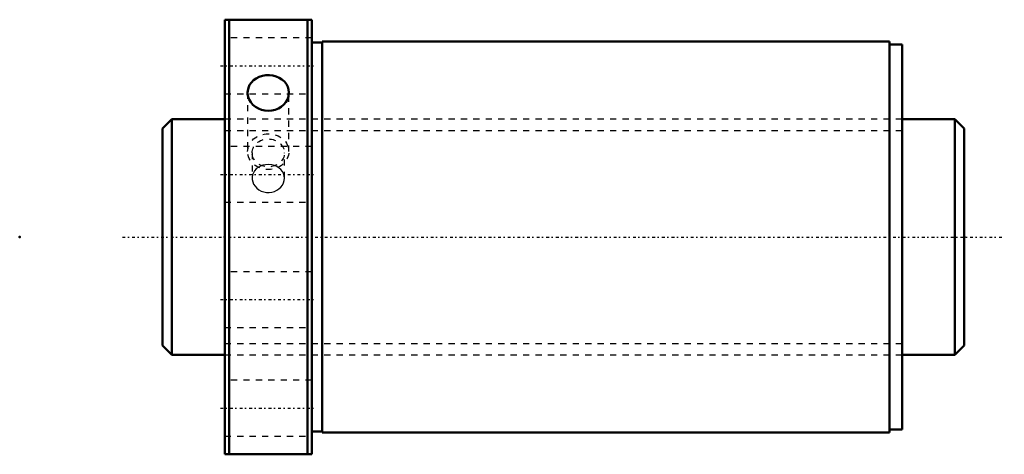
# Model space of a CAD drawing. Header units: millimetres. Extents: x -33 to 125, y -35 to 35.
import ezdxf

# ---------------------------------------------------------------- set-up
doc = ezdxf.new("R2010")
doc.units = ezdxf.units.MM
doc.linetypes.add('Center', pattern=[1.5, 0.45, -0.5, 0.05, -0.5])
doc.linetypes.add('Dashed', pattern=[2, 1, -1])
for name, color, linetype, lineweight in [('2d ConnectionPoints', 7, 'Continuous', 50), ('AM_0', 7, 'Continuous', 50), ('AM_5', 3, 'Continuous', 25), ('AM_7', 7, 'Center', 25), ('AM_9', 6, 'Dashed', 25)]:
    doc.layers.add(name, color=color, linetype=linetype, lineweight=lineweight)

# ---------------------------------------------------------------- blocks, each defined once
blk = doc.blocks.new('1_SDA_V_serieSDA3825V_4nut_0_in_SDA3825V_4G0_129LC0_0G000__0')
at = {"layer": 'AM_0'}
for p, q in [((0, 35), (0, -35)), ((14, 35), (0, 35)), ((0.7, 35), (0.7, -35)), ((13.3, 35), (13.3, -35)), ((14, 35), (14, -35)), ((15.7, 31.3), (14, 31.3)), ((15.7, 31.5), (15.7, -31.5)), ((107, 31.5), (15.7, 31.5)), ((107, 31.5), (107, -31.5)), ((109, 31), (107, 31)), ((109, 31), (109, -31)), ((14, -31.3), (15.7, -31.3)), ((15.7, -31.5), (107, -31.5)), ((107, -31), (109, -31)), ((0, -35), (14, -35))]:
    blk.add_line(p, q, dxfattribs=at)
for points in [[(10.32, 23.25), (10.28, 23.73), (10.14, 24.19), (9.91, 24.63), (9.6, 25.02), (9.21, 25.36), (8.77, 25.65), (8.27, 25.86), (7.73, 26), (7.18, 26.06), (6.62, 26.05), (6.07, 25.96), (5.55, 25.79), (5.07, 25.55), (4.64, 25.25), (4.28, 24.89), (4, 24.48), (3.8, 24.03), (3.7, 23.56), (3.68, 23.25)], [(3.68, 23.25), (3.68, 23.08), (3.76, 22.59), (3.94, 22.13), (4.19, 21.69), (4.53, 21.3), (4.94, 20.95), (5.41, 20.68), (5.92, 20.47), (6.46, 20.35), (7.02, 20.31), (7.58, 20.36), (8.12, 20.49), (8.63, 20.7), (9.09, 20.98), (9.49, 21.32), (9.83, 21.72), (10.08, 22.16), (10.25, 22.63), (10.32, 23.25)]]:
    blk.add_lwpolyline(points, dxfattribs=at)
at = {"layer": 'AM_7'}
for p, q in [((-0.7, 27.58), (14.7, 27.58)), ((-0.7, 10.09), (14.7, 10.09)), ((-0.7, -10.09), (14.7, -10.09)), ((-0.7, -27.58), (14.7, -27.58))]:
    blk.add_line(p, q, dxfattribs=at)
at = {"layer": 'AM_9'}
for p, q in [((14, 32.08), (0, 32.08)), ((0, 23.08), (14, 23.08)), ((3.68, 23.25), (3.68, 13.75)), ((10.32, 13.75), (10.32, 23.25)), ((109, 19), (0, 19)), ((14, 14.59), (0, 14.59)), ((4.4, 13.54), (4.4, 9.5)), ((9.6, 9.5), (9.6, 13.54)), ((0, 5.59), (14, 5.59)), ((14, -5.59), (0, -5.59)), ((0, -14.59), (14, -14.59)), ((0, -19), (109, -19)), ((14, -23.08), (0, -23.08)), ((0, -32.08), (14, -32.08))]:
    blk.add_line(p, q, dxfattribs=at)
for points in [[(5.96, 11.49), (5.75, 11.41), (5.38, 11.21), (5.07, 10.97), (4.8, 10.68), (4.6, 10.36), (4.47, 10), (4.4, 9.63), (4.4, 9.5)], [(7, 11.66), (6.57, 11.63), (6.14, 11.55), (5.96, 11.49)], [(8.02, 11.49), (8.02, 11.5), (7.59, 11.61), (7, 11.66)], [(9.6, 9.5), (9.57, 9.86), (9.46, 10.22), (9.29, 10.55), (9.05, 10.86), (8.75, 11.11), (8.4, 11.33), (8.02, 11.49)], [(4.4, 9.5), (4.42, 9.25), (4.5, 8.88), (4.65, 8.51), (4.87, 8.18), (5.15, 7.87), (5.48, 7.61), (5.86, 7.4), (6.27, 7.26), (6.7, 7.17), (7.13, 7.16), (7.57, 7.22), (7.98, 7.34), (8.37, 7.52), (8.72, 7.76), (9.02, 8.05), (9.27, 8.37), (9.45, 8.74), (9.56, 9.1), (9.6, 9.49), (9.6, 9.5)]]:
    blk.add_lwpolyline(points, dxfattribs=at)
for centre, major_axis in [((7, 13.75), (-3.32, 0)), ((7, 13.54), (-2.6, 0))]:
    blk.add_ellipse(centre, major_axis=major_axis, ratio=0.866025, dxfattribs=at)
blk = doc.blocks.new('2_000SDA3825V_40Shaft_0_in_SDA3825V_4G0_129LC0_0G000__0')
at = {"layer": 'AM_0'}
for p, q in [((-8.5, 19), (-10, 17.5)), ((-10, 17.5), (-10, -17.5)), ((0, 19), (-8.5, 19)), ((-8.5, 19), (-8.5, -19)), ((117.5, 19), (109, 19)), ((119, 17.5), (117.5, 19)), ((117.5, 19), (117.5, -19)), ((119, 17.5), (119, -17.5)), ((-10, -17.5), (-8.5, -19)), ((-8.5, -19), (0, -19)), ((109, -19), (117.5, -19)), ((117.5, -19), (119, -17.5))]:
    blk.add_line(p, q, dxfattribs=at)
at = {"layer": 'AM_5', "linetype": 'Dashed'}
for p, q in [((0, 17.1595), (109, 17.1595)), ((0, -17.1595), (109, -17.1595))]:
    blk.add_line(p, q, dxfattribs=at)
at = {"layer": 'AM_7'}
blk.add_line((-16.45, 0), (125.45, 0), dxfattribs=at)
at = {"layer": 'AM_9'}
for p, q in [((109, 19), (0, 19)), ((0, -19), (109, -19))]:
    blk.add_line(p, q, dxfattribs=at)

msp = doc.modelspace()

# ---------------------------------------------------------------- linework, layer by layer
at = {"layer": '2d ConnectionPoints'}
for p in [(-33, 0), (0, 0), (119, 0)]:
    msp.add_point(p, dxfattribs=at)

# ---------------------------------------------------------------- block references
for name in ['1_SDA_V_serieSDA3825V_4nut_0_in_SDA3825V_4G0_129LC0_0G000__0', '2_000SDA3825V_40Shaft_0_in_SDA3825V_4G0_129LC0_0G000__0']:
    msp.add_blockref(name, (0, 0))

doc.saveas('drawing.dxf')
